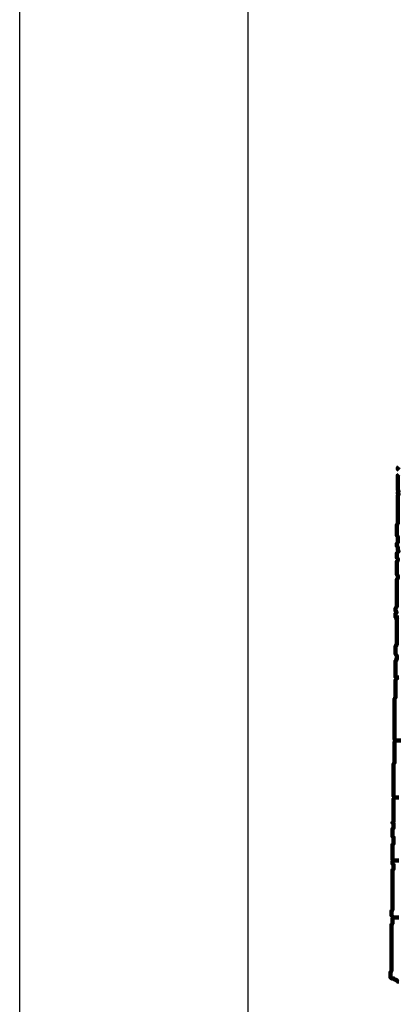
# Model space of a CAD drawing. Header units: metres. Extents: x 1959 to 4131, y 3282 to 4313.
# Tile 81 of 256: x 2368.19 to 2371.51, y 4285.92 to 4294.56. Entities that reach past the tile are written whole.
import ezdxf

# ---------------------------------------------------------------- set-up
doc = ezdxf.new("R2010")
doc.units = ezdxf.units.M
doc.layers.add('Dibujo', color=7, linetype='Continuous')
doc.layers.add('P', color=250, linetype='Continuous', lineweight=100)

msp = doc.modelspace()

# ---------------------------------------------------------------- linework, layer by layer
at = {"layer": 'Dibujo', "color": 0, "linetype": 'ByBlock'}
for p, q in [((2368.1945, 4281.1496), (2368.1945, 4310.8496)), ((2370.1945, 4308.8496), (2370.1945, 4283.1496))]:
    msp.add_line(p, q, dxfattribs=at)
at = {"layer": 'P', "color": 0, "linetype": 'Continuous'}
for points in [[(2371.5185, 4290.6333), (2371.5092, 4290.624), (2371.5092, 4290.6148), (2371.5185, 4290.6056)], [(2371.5185, 4290.5686), (2371.5092, 4290.5594), (2371.5092, 4290.5502), (2371.5092, 4290.5409), (2371.5092, 4290.5317), (2371.5092, 4290.5225), (2371.5092, 4290.5133), (2371.5092, 4290.504), (2371.5092, 4290.4948), (2371.5092, 4290.4856), (2371.5092, 4290.4763), (2371.5092, 4290.4671), (2371.5092, 4290.4579), (2371.5092, 4290.4486), (2371.5092, 4290.4394), (2371.5092, 4290.4302), (2371.5185, 4290.4209), (2371.5092, 4290.4117), (2371.5092, 4290.4025), (2371.5185, 4290.3933), (2371.5092, 4290.384), (2371.5092, 4290.3748), (2371.5092, 4290.3656), (2371.5092, 4290.3563), (2371.5092, 4290.3471), (2371.5092, 4290.3379), (2371.5092, 4290.3286), (2371.5092, 4290.3194), (2371.5092, 4290.3102), (2371.5092, 4290.3009), (2371.5092, 4290.2917), (2371.5092, 4290.2825), (2371.5092, 4290.2733), (2371.5092, 4290.264), (2371.5092, 4290.2548), (2371.5092, 4290.2456), (2371.5092, 4290.2363), (2371.5092, 4290.2271), (2371.5092, 4290.2179), (2371.5092, 4290.2086), (2371.5092, 4290.1994), (2371.5092, 4290.1902), (2371.5092, 4290.1809), (2371.5092, 4290.1717), (2371.5092, 4290.1625), (2371.5092, 4290.1533), (2371.5092, 4290.144), (2371.5092, 4290.1348), (2371.5, 4290.1256), (2371.5, 4290.1163), (2371.5, 4290.1071), (2371.5, 4290.0979), (2371.5, 4290.0886), (2371.5, 4290.0794), (2371.5, 4290.0702), (2371.5, 4290.0609), (2371.5, 4290.0517), (2371.5, 4290.0425), (2371.5, 4290.0333), (2371.5092, 4290.024), (2371.5092, 4290.0148), (2371.5092, 4290.0056), (2371.5092, 4289.9963), (2371.5092, 4289.9871), (2371.5092, 4289.9779), (2371.5092, 4289.9686), (2371.5, 4289.9594), (2371.5, 4289.9502), (2371.5, 4289.9409), (2371.5092, 4289.9317), (2371.5092, 4289.9225), (2371.5092, 4289.9133), (2371.5092, 4289.904), (2371.5185, 4289.8948), (2371.5092, 4289.8856), (2371.5, 4289.8763), (2371.5, 4289.8671), (2371.5, 4289.8579), (2371.5, 4289.8486), (2371.5, 4289.8394), (2371.5092, 4289.8302), (2371.5092, 4289.8209), (2371.5092, 4289.8117), (2371.5, 4289.8025), (2371.5, 4289.7933), (2371.5, 4289.784), (2371.5, 4289.7748), (2371.5, 4289.7656), (2371.5, 4289.7563), (2371.5, 4289.7471), (2371.5, 4289.7379), (2371.5, 4289.7286), (2371.5, 4289.7194), (2371.5, 4289.7102), (2371.5, 4289.7009), (2371.5, 4289.6917), (2371.5092, 4289.6825), (2371.5092, 4289.6733), (2371.5092, 4289.664), (2371.5092, 4289.6548), (2371.5, 4289.6456), (2371.5, 4289.6363), (2371.5, 4289.6271), (2371.5, 4289.6179), (2371.5, 4289.6086), (2371.5, 4289.5994), (2371.5, 4289.5902), (2371.5, 4289.5809), (2371.5, 4289.5717), (2371.5, 4289.5625), (2371.5, 4289.5533), (2371.5, 4289.544), (2371.5, 4289.5348), (2371.5, 4289.5256), (2371.5, 4289.5163), (2371.5, 4289.5071), (2371.5, 4289.4979), (2371.5, 4289.4886), (2371.5, 4289.4794), (2371.5, 4289.4702), (2371.5, 4289.4609), (2371.5, 4289.4517), (2371.5, 4289.4425), (2371.5, 4289.4333), (2371.5, 4289.424), (2371.5, 4289.4148), (2371.5, 4289.4056), (2371.4908, 4289.3963), (2371.4908, 4289.3871), (2371.4908, 4289.3779), (2371.4908, 4289.3686), (2371.5, 4289.3594), (2371.4908, 4289.3502), (2371.4908, 4289.3409), (2371.4908, 4289.3317), (2371.4908, 4289.3225), (2371.4908, 4289.3133), (2371.5, 4289.304), (2371.5092, 4289.3133), (2371.5185, 4289.3133)], [(2371.5, 4289.304), (2371.5, 4289.2671), (2371.5, 4289.2579), (2371.5, 4289.2486), (2371.5, 4289.2394), (2371.5, 4289.2302), (2371.5, 4289.2209), (2371.5, 4289.2117), (2371.5, 4289.2025), (2371.5, 4289.1933), (2371.5, 4289.184), (2371.5, 4289.1748), (2371.5, 4289.1656), (2371.5, 4289.1563), (2371.5, 4289.1471), (2371.5, 4289.1379), (2371.5, 4289.1286), (2371.5, 4289.1194), (2371.5, 4289.1102), (2371.5, 4289.1009), (2371.5, 4289.0917), (2371.5, 4289.0825), (2371.5, 4289.0733), (2371.4908, 4289.064), (2371.4908, 4289.0548), (2371.4908, 4289.0456), (2371.4908, 4289.0363), (2371.4908, 4289.0271), (2371.4908, 4289.0179), (2371.4908, 4289.0086), (2371.4908, 4288.9994), (2371.4908, 4288.9902), (2371.5, 4288.9809), (2371.5, 4288.9717), (2371.5, 4288.9625), (2371.5, 4288.9533), (2371.5, 4288.944), (2371.4908, 4288.9348), (2371.4908, 4288.9256), (2371.4908, 4288.9163), (2371.4908, 4288.9071), (2371.4908, 4288.8979), (2371.4908, 4288.8886), (2371.4908, 4288.8794), (2371.4908, 4288.8702), (2371.4908, 4288.8609), (2371.4908, 4288.8517), (2371.4908, 4288.8425), (2371.4908, 4288.8333), (2371.4908, 4288.824), (2371.4908, 4288.8148), (2371.4908, 4288.8056), (2371.4908, 4288.7963), (2371.4908, 4288.7871), (2371.5, 4288.7779), (2371.5092, 4288.7871), (2371.5185, 4288.7871)], [(2371.4908, 4288.7686), (2371.4908, 4288.7317), (2371.4908, 4288.7225), (2371.4908, 4288.7133), (2371.4908, 4288.704), (2371.4908, 4288.6948), (2371.4908, 4288.6856), (2371.4908, 4288.6763), (2371.4908, 4288.6671), (2371.4908, 4288.6579), (2371.4908, 4288.6486), (2371.4908, 4288.6394), (2371.4908, 4288.6302), (2371.4908, 4288.6209), (2371.4908, 4288.6117), (2371.4816, 4288.6025), (2371.4816, 4288.5933), (2371.4816, 4288.584), (2371.4816, 4288.5748), (2371.4816, 4288.5656), (2371.4816, 4288.5563), (2371.4816, 4288.5471), (2371.4816, 4288.5379), (2371.4816, 4288.5286), (2371.4816, 4288.5194), (2371.4816, 4288.5102), (2371.4816, 4288.5009), (2371.4816, 4288.4917), (2371.4816, 4288.4825), (2371.4816, 4288.4733), (2371.4816, 4288.464), (2371.4816, 4288.4548), (2371.4816, 4288.4456), (2371.4816, 4288.4363), (2371.4816, 4288.4271), (2371.4816, 4288.4179), (2371.4816, 4288.4086), (2371.4816, 4288.3994), (2371.4816, 4288.3902), (2371.4816, 4288.3809), (2371.4816, 4288.3717), (2371.4816, 4288.3625), (2371.4816, 4288.3533), (2371.4816, 4288.344), (2371.4816, 4288.3348), (2371.4816, 4288.3256), (2371.4816, 4288.3163), (2371.4816, 4288.3071), (2371.4816, 4288.2979), (2371.4816, 4288.2886), (2371.4816, 4288.2794), (2371.4816, 4288.2702), (2371.4816, 4288.2609), (2371.4816, 4288.2517), (2371.4816, 4288.2425), (2371.4908, 4288.2333), (2371.4816, 4288.224), (2371.4816, 4288.2148), (2371.4816, 4288.2056), (2371.4816, 4288.1963), (2371.4816, 4288.1871), (2371.4816, 4288.1779), (2371.4816, 4288.1686), (2371.4816, 4288.1594), (2371.4816, 4288.1502), (2371.4816, 4288.1409), (2371.4816, 4288.1317), (2371.4816, 4288.1225), (2371.4816, 4288.1133), (2371.4816, 4288.104), (2371.4816, 4288.0948), (2371.4816, 4288.0856), (2371.4816, 4288.0763), (2371.4816, 4288.0671), (2371.4816, 4288.0579), (2371.4816, 4288.0486), (2371.4816, 4288.0394), (2371.4723, 4288.0302), (2371.4723, 4288.0209), (2371.4723, 4288.0117), (2371.4723, 4288.0025), (2371.4723, 4287.9933), (2371.4723, 4287.984), (2371.4723, 4287.9748), (2371.4723, 4287.9656), (2371.4723, 4287.9563), (2371.4723, 4287.9471), (2371.4723, 4287.9379), (2371.4723, 4287.9286), (2371.4723, 4287.9194), (2371.4723, 4287.9102), (2371.4723, 4287.9009), (2371.4723, 4287.8917), (2371.4723, 4287.8825), (2371.4723, 4287.8733), (2371.4723, 4287.864), (2371.4723, 4287.8548), (2371.4723, 4287.8456), (2371.4723, 4287.8363), (2371.4723, 4287.8271), (2371.4723, 4287.8179), (2371.4723, 4287.8086), (2371.4723, 4287.7994), (2371.4723, 4287.7902), (2371.4723, 4287.7809), (2371.4723, 4287.7717), (2371.4723, 4287.7625), (2371.4723, 4287.7533), (2371.4723, 4287.744), (2371.4816, 4287.7348), (2371.4723, 4287.7256), (2371.4723, 4287.7163), (2371.4723, 4287.7071), (2371.4723, 4287.6979), (2371.4723, 4287.6886), (2371.4723, 4287.6794), (2371.4723, 4287.6702), (2371.4723, 4287.6609), (2371.4723, 4287.6517), (2371.4723, 4287.6425), (2371.4723, 4287.6333), (2371.4723, 4287.624), (2371.4723, 4287.6148), (2371.4723, 4287.6056), (2371.4723, 4287.5963), (2371.4723, 4287.5871), (2371.4723, 4287.5779), (2371.4723, 4287.5686), (2371.4723, 4287.5594), (2371.4723, 4287.5502), (2371.4723, 4287.5409), (2371.4723, 4287.5317), (2371.4723, 4287.5225), (2371.4631, 4287.5133), (2371.4723, 4287.504), (2371.4723, 4287.4948), (2371.4723, 4287.4856), (2371.4723, 4287.4763), (2371.4723, 4287.4671), (2371.4631, 4287.4579), (2371.4631, 4287.4486), (2371.4631, 4287.4394), (2371.4631, 4287.4302), (2371.4631, 4287.4209), (2371.4631, 4287.4117), (2371.4631, 4287.4025), (2371.4631, 4287.3933), (2371.4723, 4287.384), (2371.4723, 4287.3748), (2371.4723, 4287.3656), (2371.4723, 4287.3563), (2371.4723, 4287.3471), (2371.4723, 4287.3379), (2371.4723, 4287.3286), (2371.4631, 4287.3194), (2371.4631, 4287.3102), (2371.4631, 4287.3009), (2371.4631, 4287.2917), (2371.4631, 4287.2825), (2371.4631, 4287.2733), (2371.4631, 4287.264), (2371.4631, 4287.2548), (2371.4631, 4287.2456), (2371.4631, 4287.2363), (2371.4631, 4287.2271), (2371.4631, 4287.2179), (2371.4631, 4287.2086), (2371.4631, 4287.1994), (2371.4631, 4287.1902), (2371.4723, 4287.1809), (2371.4631, 4287.1717), (2371.4631, 4287.1625), (2371.4631, 4287.1533), (2371.4723, 4287.144), (2371.4723, 4287.1348), (2371.4723, 4287.1256), (2371.4723, 4287.1163), (2371.4723, 4287.1071), (2371.4631, 4287.0979), (2371.4631, 4287.0886), (2371.4631, 4287.0794), (2371.4631, 4287.0702), (2371.4631, 4287.0609), (2371.4631, 4287.0517), (2371.4631, 4287.0425), (2371.4631, 4287.0333), (2371.4631, 4287.024), (2371.4631, 4287.0148), (2371.4631, 4287.0056), (2371.4631, 4286.9963), (2371.4631, 4286.9871), (2371.4631, 4286.9779), (2371.4631, 4286.9686), (2371.4631, 4286.9594), (2371.4631, 4286.9502), (2371.4631, 4286.9409), (2371.4631, 4286.9317), (2371.4631, 4286.9225), (2371.4631, 4286.9133), (2371.4631, 4286.904), (2371.4631, 4286.8948), (2371.4631, 4286.8856), (2371.4631, 4286.8763), (2371.4631, 4286.8671), (2371.4631, 4286.8579), (2371.4631, 4286.8486), (2371.4631, 4286.8394), (2371.4631, 4286.8302), (2371.4631, 4286.8209), (2371.4631, 4286.8117), (2371.4631, 4286.8025), (2371.4631, 4286.7933), (2371.4631, 4286.784), (2371.4631, 4286.7748), (2371.4631, 4286.7656), (2371.4631, 4286.7563), (2371.4631, 4286.7471), (2371.4539, 4286.7379), (2371.4539, 4286.7286), (2371.4539, 4286.7194), (2371.4539, 4286.7102), (2371.4539, 4286.7009), (2371.4631, 4286.6917), (2371.4723, 4286.6825), (2371.4631, 4286.6733), (2371.4631, 4286.664), (2371.4631, 4286.6548), (2371.4631, 4286.6456), (2371.4631, 4286.6363), (2371.4631, 4286.6271), (2371.4539, 4286.6179), (2371.4539, 4286.6086), (2371.4539, 4286.5994), (2371.4539, 4286.5902), (2371.4539, 4286.5809), (2371.4539, 4286.5717), (2371.4539, 4286.5625), (2371.4539, 4286.5533), (2371.4539, 4286.544), (2371.4539, 4286.5348), (2371.4539, 4286.5256), (2371.4539, 4286.5163), (2371.4539, 4286.5071), (2371.4539, 4286.4979), (2371.4539, 4286.4886), (2371.4539, 4286.4794), (2371.4539, 4286.4702), (2371.4539, 4286.4609), (2371.4539, 4286.4517), (2371.4539, 4286.4425), (2371.4539, 4286.4333), (2371.4539, 4286.424), (2371.4539, 4286.4148), (2371.4539, 4286.4056), (2371.4539, 4286.3963), (2371.4539, 4286.3871), (2371.4539, 4286.3779), (2371.4539, 4286.3686), (2371.4539, 4286.3594), (2371.4539, 4286.3502), (2371.4539, 4286.3409), (2371.4539, 4286.3317), (2371.4539, 4286.3225), (2371.4539, 4286.3133), (2371.4539, 4286.304), (2371.4539, 4286.2948), (2371.4539, 4286.2856), (2371.4539, 4286.2763), (2371.4539, 4286.2671), (2371.4539, 4286.2579), (2371.4539, 4286.2486), (2371.4539, 4286.2394), (2371.4539, 4286.2302), (2371.4539, 4286.2209), (2371.4539, 4286.2117), (2371.4446, 4286.2025), (2371.4446, 4286.1933), (2371.4446, 4286.184), (2371.4446, 4286.1748), (2371.4446, 4286.1656), (2371.4446, 4286.1563), (2371.4539, 4286.1471), (2371.4631, 4286.1471), (2371.4723, 4286.1471), (2371.4816, 4286.1379), (2371.4908, 4286.1379), (2371.5, 4286.1286), (2371.5092, 4286.1194), (2371.5185, 4286.1194)], [(2371.5, 4288.2333), (2371.5369, 4288.2333)], [(2371.4816, 4287.7348), (2371.5185, 4287.7348)], [(2371.5185, 4287.1809), (2371.4723, 4287.1809)], [(2371.4723, 4286.6825), (2371.5092, 4286.6825), (2371.5185, 4286.6825)]]:
    msp.add_lwpolyline(points, dxfattribs=at)

doc.saveas('drawing.dxf')
